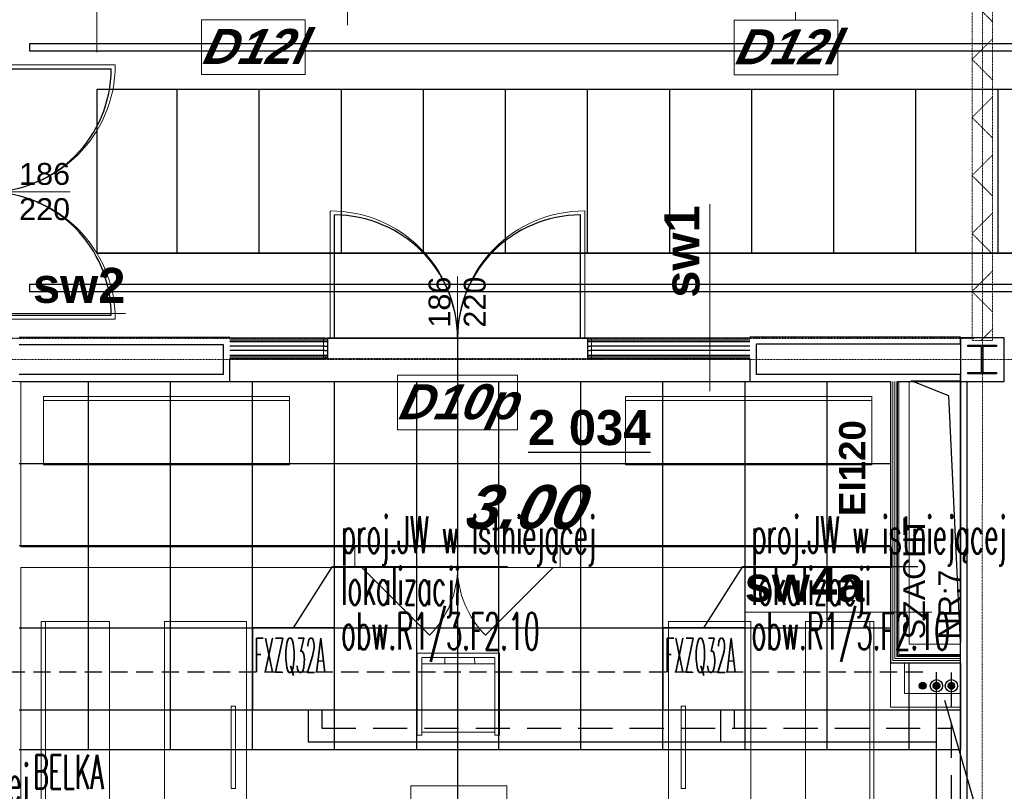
# Model space of a CAD drawing. Header units: millimetres. Extents: x -8838 to 31257, y -6224 to 3754.
# Tile 14 of 185: x -2536 to -1817, y -4979 to -4415. Entities that reach past the tile are written whole.
import ezdxf
from ezdxf.enums import TextEntityAlignment as Align

# ---------------------------------------------------------------- set-up
doc = ezdxf.new("R2010")
doc.units = ezdxf.units.MM
doc.header["$LTSCALE"] = 10
doc.header["$MEASUREMENT"] = 0
for name, pattern in [('DASHED', [0.75, 0.5, -0.25]), ('HIDDEN', [0.375, 0.25, -0.125]), ('rzut 2 pietra$0$ArchiTECH.PC 1. Line Type', [0.004, 0.003, -0.001]), ('rzut 2 pietra$0$ArchiTECH.PC 3. Line Type', [0.0013, 0.0003, -0.001]), ('rzut 2 pietra$0$ArchiTECH.PC 4. Line Type', [0.0028, 0.0003, -0.0025]), ('rzut 2 pietra$0$ArchiTECH.PC 5. Line Type', [0.0053, 0.003, -0.001, 0.0003, -0.001]), ('rzut 2 pietra$0$ArchiTECH.PC Solid Line Type', [0]), ('SUFIT_2 PIETRO$0$ArchiTECH.PC 1. Line Type', [0.004, 0.003, -0.001]), ('SUFIT_2 PIETRO$0$ArchiTECH.PC Solid Line Type', [0])]:
    doc.linetypes.add(name, pattern=pattern)
doc.layers.get('0').update_dxf_attribs({"linetype": 'CONTINUOUS', "lineweight": 9})
for name, color, linetype, lineweight in [('_Etap_5_klimatyzator_w starej_lokalizacji', 3, 'CONTINUOUS', 30), ('_Etap_5_opis', 7, 'CONTINUOUS', 30), ('_Numer_jednostki', 11, 'CONTINUOUS', 30), ('IS_ARCH', 254, 'CONTINUOUS', 18), ('IS_FREON_GAZ', 22, 'DASHED', 30), ('IS_HC_FREON_CIECZ', 22, 'CONTINUOUS', 30), ('IS_UWAGI', 40, 'CONTINUOUS', 18)]:
    doc.layers.add(name, color=color, linetype=linetype, lineweight=lineweight)
for name, color, linetype in [('IS_HC_IZOLACJA', 42, 'CONTINUOUS'), ('IS_WK_KAN_SKROPLINY', 103, 'HIDDEN'), ('RP5_PODKLAD', 254, 'CONTINUOUS'), ('SUFIT_2 PIETRO$0$ELEM KONSTRUKCJI - inwent', 254, 'CONTINUOUS'), ('SUFIT_2 PIETRO$0$INWENTARYZACJA', 254, 'CONTINUOUS'), ('SUFIT_2 PIETRO$0$Kalka 1', 254, 'CONTINUOUS'), ('SUFIT_2 PIETRO$0$nr pom PB', 254, 'CONTINUOUS'), ('SUFIT_2 PIETRO$0$OŚWIETLENIE_KULAB', 254, 'CONTINUOUS'), ('SUFIT_2 PIETRO$0$sciany projektowane', 254, 'CONTINUOUS'), ('SUFIT_2 PIETRO$0$SUFIT NOWY 39', 254, 'CONTINUOUS'), ('SUFIT_2 PIETRO$0$TYP SUFITÓW_NOWYCH', 254, 'CONTINUOUS')]:
    doc.layers.add(name, color=color, linetype=linetype)
doc.layers.get('0').freeze()
doc.styles.add('romans1', font='simplex.shx', dxfattribs={"width": 0.8})
doc.styles.add('rzut 2 pietra$0$ArchiTECHStyle1', font='arial.ttf', dxfattribs={"height": 0.16})
doc.styles.add('rzut 2 pietra$0$ArchiTECHStyle2', font='arialbd.ttf', dxfattribs={"height": 0.192})
doc.styles.add('rzut 2 pietra$0$ArchiTECHStyle4', font='arialbi.ttf', dxfattribs={"oblique": 15, "height": 0.256})
doc.styles.add('SUFIT_2 PIETRO$0$ArchiTECHStyle1', font='arialbi.ttf', dxfattribs={"oblique": 15, "height": 0.32})
doc.styles.add('SUFIT_2 PIETRO$0$ArchiTECHStyle3', font='arialbd.ttf', dxfattribs={"height": 0.384})

# ---------------------------------------------------------------- blocks, each defined once
blk = doc.blocks.new('jw_FXZQ32A')
blk.add_lwpolyline([(0, 0), (60, 0), (60, 60), (0, 60)], close=True)
at = {"color": 7, "style": 'romans1', "width": 0.35}
blk.add_text('FXZQ32A', height=25, rotation=359.91893, dxfattribs=at).set_placement((1.49, 27.37))

msp = doc.modelspace()

# ---------------------------------------------------------------- hatches: boundary and pattern name
at = {"layer": 'IS_FREON_GAZ', "ltscale": 5}
msp.add_hatch(color=256, dxfattribs=at).paths.add_polyline_path([(-1863.76, -4901.58, 1), (-1868.76, -4901.58, 1)])
at = {"layer": 'IS_FREON_GAZ', "ltscale": 0.02}
msp.add_hatch(color=256, dxfattribs=at).paths.add_polyline_path([(-1852.82, -4901.58, 1), (-1857.82, -4901.58, 1)])
at = {"layer": 'IS_WK_KAN_SKROPLINY', "linetype": 'ByBlock', "lineweight": 30, "ltscale": 3}
msp.add_hatch(color=256, dxfattribs=at).paths.add_polyline_path([(-1873.77, -4901.58, 1), (-1878.77, -4901.58, 1)])

# ---------------------------------------------------------------- linework, layer by layer
at = {"layer": '_Etap_5_opis'}
for p, q in [((-2336.16, -4859.07), (-2307.72, -4814.25)), ((-2307.72, -4814.25), (-2179.84, -4814.25)), ((-2036.16, -4859.07), (-2007.72, -4814.25)), ((-2007.72, -4814.25), (-1879.84, -4814.25))]:
    msp.add_line(p, q, dxfattribs=at)
at = {"layer": '_Numer_jednostki'}
msp.add_lwpolyline([(-1686.88, -5139.44), (-1794.43, -5139.44), (-1860.09, -4912.22)], dxfattribs=at)
at = {"layer": 'IS_ARCH', "linetype": 'rzut 2 pietra$0$ArchiTECH.PC 5. Line Type'}
for p, q in [((-1832.53, -3085.42), (-1832.84, -6169.57)), ((-3569.55, -4662.89), (8377.9, -4664.09))]:
    msp.add_line(p, q, dxfattribs=at)
at = {"layer": 'IS_ARCH', "linetype": 'rzut 2 pietra$0$ArchiTECH.PC Solid Line Type'}
for p, q in [((-2479.86, -4438.35), (-2479.86, -4301.61)), ((-2296.71, -4418.52), (-2296.71, -4337.68)), ((-1969.24, -4414.96), (-1969.24, -4337.68)), ((-2403.34, -4454.65), (-2403.34, -4414.65)), ((-2403.34, -4414.65), (-2327.69, -4414.65)), ((-2327.69, -4414.65), (-2327.69, -4454.65)), ((-2014.02, -4454.96), (-2014.02, -4414.96)), ((-2014.02, -4414.96), (-1938.38, -4414.96)), ((-1938.38, -4414.96), (-1938.38, -4454.96)), ((-2559.46, -4447.5), (-2466.46, -4447.5)), ((-2327.69, -4454.65), (-2403.34, -4454.65)), ((-1938.38, -4454.96), (-2014.02, -4454.96)), ((-2571.46, -4540.5), (-2499.46, -4540.5)), ((-2309.31, -4647.37), (-2309.31, -4554.37)), ((-2123.31, -4647.37), (-2123.31, -4554.37)), ((-2031.82, -4686.26), (-2031.82, -4549.51)), ((-2216.31, -4674.37), (-2216.31, -4602.37)), ((-2458.94, -4629.29), (-2595.69, -4629.29)), ((-2559.46, -4633.5), (-2466.46, -4633.5)), ((-2382.69, -4646.99), (-2536.76, -4646.99)), ((-2382.69, -4647.37), (-2382.69, -4646.99)), ((-2316.31, -4647.37), (-2382.69, -4647.37)), ((-2382.69, -4648.62), (-2316.31, -4648.62)), ((-2316.31, -4647.37), (-2314.31, -4647.37)), ((-2316.31, -4648.62), (-2314.31, -4648.62)), ((-2314.31, -4647.37), (-2314.31, -4648.62)), ((-2314.31, -4647.37), (-2118.31, -4647.37)), ((-2118.31, -4647.37), (-2314.31, -4647.37)), ((-2314.31, -4647.37), (-2118.31, -4647.37)), ((-2314.31, -4648.62), (-2314.31, -4649.87)), ((-2116.31, -4647.37), (-2118.31, -4647.37)), ((-2118.31, -4647.37), (-2118.31, -4648.62)), ((-2118.31, -4648.62), (-2116.31, -4648.62)), ((-2118.31, -4648.62), (-2118.31, -4649.87)), ((-2002.69, -4647.37), (-2116.31, -4647.37)), ((-2116.31, -4648.62), (-2002.69, -4648.62)), ((-2002.69, -4646.67), (-2002.69, -4647.37)), ((-1848.76, -4646.67), (-2002.69, -4646.67)), ((-1848.76, -4651.67), (-1848.76, -4646.67)), ((-1816.76, -4647.07), (-1848.76, -4647.07)), ((-1848.76, -4647.07), (-1848.76, -4679.07)), ((-1816.76, -4647.07), (-1848.76, -4647.07)), ((-1848.76, -4647.07), (-1848.76, -4679.07)), ((-1816.76, -4679.07), (-1816.76, -4647.07)), ((-1816.76, -4647.07), (-1816.76, -4647.07)), ((-1816.76, -4679.07), (-1816.76, -4647.07)), ((-1816.76, -4647.07), (-1816.76, -4647.07)), ((-2536.76, -4651.99), (-2387.69, -4651.99)), ((-2387.69, -4651.99), (-2387.69, -4673.99)), ((-2382.69, -4649.87), (-2316.31, -4649.87)), ((-2316.31, -4653.21), (-2382.69, -4653.21)), ((-2316.31, -4649.87), (-2314.31, -4649.87)), ((-2316.31, -4653.21), (-2314.31, -4653.21)), ((-2314.31, -4649.87), (-2314.31, -4652.37)), ((-2314.31, -4652.37), (-2314.31, -4659.87)), ((-2118.31, -4649.87), (-2116.31, -4649.87)), ((-2118.31, -4649.87), (-2118.31, -4652.37)), ((-2118.31, -4652.37), (-2118.31, -4659.87)), ((-2118.31, -4653.21), (-2116.31, -4653.21)), ((-2116.31, -4649.87), (-2002.69, -4649.87)), ((-2002.69, -4653.21), (-2116.31, -4653.21)), ((-1997.69, -4674.07), (-1997.69, -4651.67)), ((-1997.69, -4651.67), (-1848.76, -4651.67)), ((-1843.26, -4652.57), (-1822.26, -4652.57)), ((-1843.26, -4653.57), (-1843.26, -4652.57)), ((-1843.26, -4652.57), (-1822.26, -4652.57)), ((-1843.26, -4653.57), (-1843.26, -4652.57)), ((-1833.26, -4653.57), (-1843.26, -4653.57)), ((-1833.26, -4653.57), (-1843.26, -4653.57)), ((-1833.26, -4672.57), (-1833.26, -4653.57)), ((-1833.26, -4672.57), (-1833.26, -4653.57)), ((-1822.26, -4653.57), (-1832.26, -4653.57)), ((-1832.26, -4653.57), (-1832.26, -4672.57)), ((-1822.26, -4653.57), (-1832.26, -4653.57)), ((-1832.26, -4653.57), (-1832.26, -4672.57)), ((-1822.26, -4652.57), (-1822.26, -4653.57)), ((-1822.26, -4652.57), (-1822.26, -4653.57)), ((-2316.31, -4656.54), (-2382.69, -4656.54)), ((-2382.69, -4659.87), (-2316.31, -4659.87)), ((-2382.69, -4661.12), (-2316.31, -4661.12)), ((-2382.69, -4662.37), (-2316.31, -4662.37)), ((-2382.69, -4678.99), (-2382.69, -4662.37)), ((-2316.31, -4656.54), (-2314.31, -4656.54)), ((-2316.31, -4659.87), (-2314.31, -4659.87)), ((-2316.31, -4661.12), (-2314.31, -4661.12)), ((-2314.31, -4662.37), (-2316.31, -4662.37)), ((-2314.31, -4659.87), (-2314.31, -4661.12)), ((-2314.31, -4661.12), (-2314.31, -4662.37)), ((-2118.31, -4656.54), (-2116.31, -4656.54)), ((-2118.31, -4659.87), (-2116.31, -4659.87)), ((-2118.31, -4659.87), (-2118.31, -4661.12)), ((-2118.31, -4661.12), (-2116.31, -4661.12)), ((-2118.31, -4661.12), (-2118.31, -4662.37)), ((-2118.31, -4662.37), (-2116.31, -4662.37)), ((-2002.69, -4656.54), (-2116.31, -4656.54)), ((-2116.31, -4659.87), (-2002.69, -4659.87)), ((-2116.31, -4661.12), (-2002.69, -4661.12)), ((-2116.31, -4662.37), (-2002.69, -4662.37)), ((-2002.69, -4662.37), (-2002.69, -4679.07)), ((-2387.69, -4673.99), (-2536.76, -4673.99)), ((-2260.1, -4714.37), (-2260.1, -4674.37)), ((-2260.1, -4674.37), (-2172.52, -4674.37)), ((-2172.52, -4674.37), (-2172.52, -4714.37)), ((-1848.76, -4674.07), (-1997.69, -4674.07)), ((-1848.76, -4679.07), (-1848.76, -4674.07)), ((-1843.26, -4673.57), (-1843.26, -4672.57)), ((-1843.26, -4672.57), (-1833.26, -4672.57)), ((-1843.26, -4673.57), (-1843.26, -4672.57)), ((-1843.26, -4672.57), (-1833.26, -4672.57)), ((-1822.26, -4673.57), (-1843.26, -4673.57)), ((-1822.26, -4673.57), (-1843.26, -4673.57)), ((-1832.26, -4672.57), (-1822.26, -4672.57)), ((-1832.26, -4672.57), (-1822.26, -4672.57)), ((-1822.26, -4672.57), (-1822.26, -4673.57)), ((-1822.26, -4672.57), (-1822.26, -4673.57)), ((-2535.52, -4678.99), (-2541.82, -4678.99)), ((-2536.76, -4678.99), (-2382.69, -4678.99)), ((-2535.52, -4800.09), (-2535.52, -4678.99)), ((-2002.69, -4679.07), (-1899.71, -4679.07)), ((-1899.71, -4679.07), (-1899.71, -4884.68)), ((-1898.21, -4883.18), (-1898.21, -4679.07)), ((-1896.71, -4881.68), (-1896.71, -4679.07)), ((-1895.21, -4880.18), (-1895.21, -4679.07)), ((-1893.71, -4878.68), (-1893.71, -4679.07)), ((-1886.21, -4871.18), (-1886.21, -4679.07)), ((-1886.21, -4679.07), (-1848.76, -4679.07)), ((-1857.18, -4689.56), (-1884.69, -4678.68)), ((-1884.69, -4678.68), (-1848.69, -4678.68)), ((-1848.82, -4679.07), (-1848.82, -5247)), ((-1848.76, -4679.07), (-1816.76, -4679.07)), ((-1848.76, -4679.07), (-1816.76, -4679.07)), ((-1848.69, -4678.68), (-1848.71, -4869.68)), ((-1848.69, -4678.68), (-1848.69, -4678.68)), ((-1843.82, -5247), (-1843.82, -4679.07)), ((-2519.03, -4690.09), (-2339.03, -4690.09)), ((-2519.03, -4740.09), (-2519.03, -4690.09)), ((-2339.03, -4690.09), (-2339.03, -4740.09)), ((-1913.58, -4690.09), (-2093.58, -4690.09)), ((-2093.58, -4690.09), (-2093.58, -4740.09)), ((-1913.58, -4740.09), (-1913.58, -4690.09)), ((-1848.71, -4869.68), (-1857.18, -4689.56)), ((-2519.03, -4693.09), (-2339.03, -4693.09)), ((-1913.58, -4693.09), (-2093.58, -4693.09)), ((-2172.52, -4714.37), (-2260.1, -4714.37)), ((-2339.03, -4740.09), (-2519.03, -4740.09)), ((-2093.58, -4740.09), (-1913.58, -4740.09)), ((-2291.31, -4800.09), (-2535.52, -4800.09)), ((-2291.31, -4810.09), (-2291.31, -4800.09)), ((-1899.17, -4800.09), (-2141.31, -4800.09)), ((-2141.31, -4810.09), (-2141.31, -4800.09)), ((-1899.17, -4815.09), (-1899.17, -4800.09)), ((-2291.31, -4815.09), (-2291.31, -4810.09)), ((-2141.31, -4815.09), (-2141.31, -4810.09)), ((-2535.52, -4815.09), (-2291.31, -4815.09)), ((-2535.52, -5246.94), (-2535.52, -4815.09)), ((-2141.31, -4815.09), (-2291.31, -4815.09)), ((-2291.31, -4815.09), (-2141.31, -4815.09)), ((-2141.31, -4815.09), (-2291.31, -4815.09)), ((-2286.31, -4815.09), (-2236.81, -4864.59)), ((-2146.31, -4815.09), (-2195.8, -4864.59)), ((-2141.31, -4815.09), (-1899.17, -4815.09)), ((-1869.68, -4847.75), (-2006.43, -4847.75)), ((-2520.59, -5034.61), (-2520.59, -4854.61)), ((-2520.59, -4854.61), (-2470.59, -4854.61)), ((-2517.59, -5034.61), (-2517.59, -4854.61)), ((-2470.59, -4854.61), (-2470.59, -5034.61)), ((-2430.59, -4854.61), (-2430.59, -5034.61)), ((-2370.59, -4854.61), (-2430.59, -4854.61)), ((-2370.59, -5034.61), (-2370.59, -4854.61)), ((-2062.02, -5034.61), (-2062.02, -4854.61)), ((-2062.02, -4854.61), (-2002.02, -4854.61)), ((-2002.02, -4854.61), (-2002.02, -5034.61)), ((-1912.02, -4854.61), (-1962.02, -4854.61)), ((-1962.02, -4854.61), (-1962.02, -5034.61)), ((-1915.02, -5034.61), (-1915.02, -4854.61)), ((-1912.02, -5034.61), (-1912.02, -4854.61)), ((-1848.71, -4871.18), (-1886.21, -4871.18)), ((-1848.71, -4884.68), (-1848.71, -4871.18)), ((-2185.72, -4877.6), (-2245.72, -4877.6)), ((-2245.72, -4877.6), (-2245.72, -4937.6)), ((-2185.72, -4937.6), (-2185.72, -4877.6)), ((-1848.71, -4878.68), (-1893.71, -4878.68)), ((-2242.44, -4937.6), (-2242.44, -4880.87)), ((-2242.44, -4880.87), (-2188.99, -4880.87)), ((-2188.88, -4885.56), (-2242.44, -4885.56)), ((-2225.64, -4885.56), (-2225.64, -4880.87)), ((-2203.82, -4880.87), (-2203.72, -4885.56)), ((-2188.99, -4880.87), (-2188.99, -4937.6)), ((-1899.71, -4884.68), (-1848.71, -4884.68)), ((-1848.71, -4883.18), (-1898.21, -4883.18)), ((-1848.71, -4881.68), (-1896.71, -4881.68)), ((-1848.71, -4880.18), (-1895.21, -4880.18)), ((-2381.65, -4976.56), (-2381.65, -4916.56)), ((-2381.65, -4916.56), (-2378.65, -4916.56)), ((-2378.65, -4916.56), (-2378.65, -4976.56)), ((-2049.78, -4916.56), (-2052.78, -4916.56)), ((-2052.78, -4916.56), (-2052.78, -4976.56)), ((-2049.78, -4976.56), (-2049.78, -4916.56)), ((-2188.99, -4935.41), (-2242.44, -4935.41)), ((-2245.72, -4937.6), (-2242.44, -4937.6)), ((-2188.99, -4937.6), (-2185.72, -4937.6)), ((-2378.65, -4976.56), (-2381.65, -4976.56)), ((-2250.32, -4974.61), (-2180.32, -4974.61)), ((-2250.32, -5034.61), (-2250.32, -4974.61)), ((-2180.32, -4974.61), (-2180.32, -5034.61)), ((-2052.78, -4976.56), (-2049.78, -4976.56))]:
    msp.add_line(p, q, dxfattribs=at)
at = {"layer": 'IS_ARCH', "linetype": 'rzut 2 pietra$0$ArchiTECH.PC 4. Line Type'}
for p, q in [((-1840.2, -4401.18), (-1825.2, -4416.18)), ((-1825.2, -4428.61), (-1840.2, -4443.61)), ((-1840.2, -4443.61), (-1825.2, -4458.61)), ((-1825.2, -4471.04), (-1840.2, -4486.04)), ((-1840.2, -4486.04), (-1825.2, -4501.04)), ((-1825.2, -4513.46), (-1840.2, -4528.46)), ((-1840.2, -4528.46), (-1825.2, -4543.46)), ((-1825.2, -4555.89), (-1840.2, -4570.89)), ((-1840.2, -4570.89), (-1825.2, -4585.89)), ((-1825.2, -4598.32), (-1840.2, -4613.32)), ((-1840.2, -4613.32), (-1825.2, -4628.32)), ((-1825.2, -4640.74), (-1833.65, -4649.19))]:
    msp.add_line(p, q, dxfattribs=at)
at = {"layer": 'IS_ARCH', "linetype": 'rzut 2 pietra$0$ArchiTECH.PC 3. Line Type'}
for p, q in [((-1840.2, -4649.19), (-1840.2, -4401.18)), ((-1825.2, -4401.18), (-1825.2, -4649.19)), ((-1825.2, -4649.19), (-1840.2, -4649.19))]:
    msp.add_line(p, q, dxfattribs=at)
at = {"layer": 'IS_ARCH', "linetype": 'rzut 2 pietra$0$ArchiTECH.PC 1. Line Type'}
for p, q in [((-3302.72, -4647.37), (-1838.7, -4647.37)), ((-2314.31, -4647.37), (-2118.31, -4647.37)), ((-2314.31, -4662.37), (-2118.31, -4662.37)), ((-2141.31, -4800.09), (-2291.31, -4800.09)), ((-2141.31, -4815.09), (-2291.31, -4815.09))]:
    msp.add_line(p, q, dxfattribs=at)
at = {"layer": 'IS_ARCH', "linetype": 'rzut 2 pietra$0$ArchiTECH.PC Solid Line Type'}
for centre, radius, start, end in [((-2559.46, -4447.5), 93, 270, 0), ((-2559.46, -4633.5), 93, 0, 90), ((-2309.31, -4647.37), 93, 0, 90), ((-2123.31, -4647.37), 93, 90, 180), ((-2286.31, -4815.09), 70, 315, 0), ((-2146.31, -4815.09), 70, 180, 225)]:
    msp.add_arc(centre, radius, start, end, dxfattribs=at)
at = {"layer": 'IS_FREON_GAZ', "ltscale": 5}
for points in [[(-3108.39, -5100.38), (-3108.39, -5141.83), (-1855.32, -5141.83), (-1855.32, -4891.58)], [(-2315.52, -4919.07), (-2315.52, -4932.63), (-1855.32, -4932.63)], [(-2013.86, -4932.63), (-2013.86, -4919.07)]]:
    msp.add_lwpolyline(points, dxfattribs=at)
msp.add_circle((-1866.26, -4901.58), 2.5, dxfattribs=at)
at = {"layer": 'IS_FREON_GAZ', "ltscale": 0.02}
msp.add_circle((-1855.32, -4901.58), 2.5, dxfattribs=at)
at = {"layer": 'IS_HC_FREON_CIECZ'}
for points in [[(-3093.39, -5100.38), (-3093.39, -5126.83), (-1866.26, -5126.83), (-1866.26, -4891.58)], [(-2325.52, -4919.07), (-2325.52, -4942.63), (-1866.26, -4942.63)], [(-2023.86, -4942.63), (-2023.86, -4919.07)]]:
    msp.add_lwpolyline(points, dxfattribs=at)
at = {"layer": 'IS_HC_IZOLACJA'}
for centre in [(-1866.26, -4901.58), (-1855.32, -4901.58)]:
    msp.add_circle(centre, 4.5, dxfattribs=at)
at = {"layer": 'IS_UWAGI'}
for points in [[(-1848.82, -4917.08), (-1899.71, -4917.08), (-1899.71, -4884.64)], [(-1848.82, -4907.08), (-1889.71, -4907.08), (-1889.71, -4884.64)]]:
    msp.add_lwpolyline(points, dxfattribs=at)
at = {"layer": 'IS_WK_KAN_SKROPLINY', "lineweight": 30, "ltscale": 5}
msp.add_lwpolyline([(-1876.27, -4891.58), (-3089.38, -4891.58), (-3089.38, -4973.88)], dxfattribs=at)
at = {"layer": 'IS_WK_KAN_SKROPLINY', "linetype": 'ByBlock', "lineweight": 30, "ltscale": 3}
msp.add_circle((-1876.27, -4901.58), 2.5, dxfattribs=at)
at = {"layer": 'RP5_PODKLAD', "color": 253, "ltscale": 3}
msp.add_line((-2216.31, -4647.37), (-2216.31, -5358.56), dxfattribs=at)
at = {"layer": 'SUFIT_2 PIETRO$0$ELEM KONSTRUKCJI - inwent', "linetype": 'SUFIT_2 PIETRO$0$ArchiTECH.PC Solid Line Type'}
for p, q in [((-1816.76, -4647.07), (-1848.76, -4647.07)), ((-1848.76, -4647.07), (-1848.76, -4679.07)), ((-1816.76, -4679.07), (-1816.76, -4647.07)), ((-1816.76, -4647.07), (-1816.76, -4647.07)), ((-1843.26, -4652.57), (-1822.26, -4652.57)), ((-1843.26, -4653.57), (-1843.26, -4652.57)), ((-1843.26, -4652.57), (-1822.26, -4652.57)), ((-1843.26, -4653.57), (-1843.26, -4652.57)), ((-1833.26, -4653.57), (-1843.26, -4653.57)), ((-1833.26, -4653.57), (-1843.26, -4653.57)), ((-1833.26, -4672.57), (-1833.26, -4653.57)), ((-1833.26, -4672.57), (-1833.26, -4653.57)), ((-1822.26, -4653.57), (-1832.26, -4653.57)), ((-1832.26, -4653.57), (-1832.26, -4672.57)), ((-1822.26, -4653.57), (-1832.26, -4653.57)), ((-1832.26, -4653.57), (-1832.26, -4672.57)), ((-1822.26, -4652.57), (-1822.26, -4653.57)), ((-1822.26, -4652.57), (-1822.26, -4653.57)), ((-1843.26, -4673.57), (-1843.26, -4672.57)), ((-1843.26, -4672.57), (-1833.26, -4672.57)), ((-1843.26, -4673.57), (-1843.26, -4672.57)), ((-1843.26, -4672.57), (-1833.26, -4672.57)), ((-1822.26, -4673.57), (-1843.26, -4673.57)), ((-1822.26, -4673.57), (-1843.26, -4673.57)), ((-1832.26, -4672.57), (-1822.26, -4672.57)), ((-1832.26, -4672.57), (-1822.26, -4672.57)), ((-1822.26, -4672.57), (-1822.26, -4673.57)), ((-1822.26, -4672.57), (-1822.26, -4673.57)), ((-1848.76, -4679.07), (-1816.76, -4679.07))]:
    msp.add_line(p, q, dxfattribs=at)
at = {"layer": 'SUFIT_2 PIETRO$0$INWENTARYZACJA', "linetype": 'SUFIT_2 PIETRO$0$ArchiTECH.PC 1. Line Type'}
msp.add_line((-3302.72, -4647.37), (-1838.7, -4647.37), dxfattribs=at)
at = {"layer": 'SUFIT_2 PIETRO$0$INWENTARYZACJA', "linetype": 'SUFIT_2 PIETRO$0$ArchiTECH.PC Solid Line Type'}
for p, q in [((-2382.69, -4646.99), (-2536.76, -4646.99)), ((-2382.69, -4647.37), (-2382.69, -4646.99)), ((-2002.69, -4646.67), (-2002.69, -4647.37)), ((-1848.76, -4646.67), (-2002.69, -4646.67)), ((-1848.76, -4651.67), (-1848.76, -4646.67)), ((-2536.76, -4651.99), (-2387.69, -4651.99)), ((-2387.69, -4651.99), (-2387.69, -4673.99)), ((-1997.69, -4674.07), (-1997.69, -4651.67)), ((-1997.69, -4651.67), (-1848.76, -4651.67)), ((-2382.69, -4678.99), (-2382.69, -4662.37)), ((-2002.69, -4662.37), (-2002.69, -4679.07)), ((-2387.69, -4673.99), (-2536.76, -4673.99)), ((-1848.76, -4674.07), (-1997.69, -4674.07)), ((-1848.76, -4679.07), (-1848.76, -4674.07)), ((-2536.76, -4678.99), (-2382.69, -4678.99)), ((-2002.69, -4679.07), (-1899.71, -4679.07)), ((-1899.71, -4679.07), (-1899.71, -4884.68)), ((-1894.71, -4879.68), (-1894.71, -4679.07)), ((-1894.71, -4679.07), (-1848.76, -4679.07)), ((-1857.18, -4689.56), (-1884.69, -4678.68)), ((-1884.69, -4678.68), (-1848.69, -4678.68)), ((-1848.82, -4679.07), (-1848.82, -5247)), ((-1848.69, -4678.68), (-1848.71, -4869.68)), ((-1848.69, -4678.68), (-1848.69, -4678.68)), ((-1843.82, -5247), (-1843.82, -4679.07)), ((-1848.71, -4869.68), (-1857.18, -4689.56)), ((-1899.71, -4884.68), (-1848.71, -4884.68)), ((-1848.71, -4879.68), (-1894.71, -4879.68)), ((-1848.71, -4884.68), (-1848.71, -4879.68))]:
    msp.add_line(p, q, dxfattribs=at)
at = {"layer": 'SUFIT_2 PIETRO$0$Kalka 1', "linetype": 'SUFIT_2 PIETRO$0$ArchiTECH.PC Solid Line Type'}
for p, q in [((-1816.76, -4647.07), (-1848.76, -4647.07)), ((-1848.76, -4647.07), (-1848.76, -4679.07)), ((-1816.76, -4679.07), (-1816.76, -4647.07)), ((-1816.76, -4647.07), (-1816.76, -4647.07)), ((-1848.76, -4679.07), (-1816.76, -4679.07))]:
    msp.add_line(p, q, dxfattribs=at)
at = {"layer": 'SUFIT_2 PIETRO$0$OŚWIETLENIE_KULAB', "linetype": 'SUFIT_2 PIETRO$0$ArchiTECH.PC Solid Line Type'}
for p, q in [((-2529.23, -4432.27), (-2529.23, -4437.27)), ((-1105.03, -4432.27), (-2529.23, -4432.27)), ((-2529.23, -4432.27), (-2529.23, -4437.27)), ((-1105.03, -4432.27), (-2529.23, -4432.27)), ((-2529.23, -4437.27), (-1105.03, -4437.27)), ((-2529.23, -4437.27), (-1105.03, -4437.27)), ((-1105.03, -4608.21), (-2529.23, -4608.21)), ((-2529.23, -4608.21), (-2529.23, -4613.21)), ((-1105.03, -4608.21), (-2529.23, -4608.21)), ((-2529.23, -4608.21), (-2529.23, -4613.21)), ((-2529.23, -4613.21), (-1105.03, -4613.21)), ((-2529.23, -4613.21), (-1105.03, -4613.21))]:
    msp.add_line(p, q, dxfattribs=at)
at = {"layer": 'SUFIT_2 PIETRO$0$sciany projektowane', "linetype": 'SUFIT_2 PIETRO$0$ArchiTECH.PC Solid Line Type'}
for p, q in [((-2559.46, -4450.5), (-2469.46, -4450.5)), ((-2306.31, -4647.37), (-2306.31, -4557.37)), ((-2126.31, -4647.37), (-2126.31, -4557.37)), ((-2559.46, -4630.5), (-2469.46, -4630.5)), ((-2313.31, -4647.37), (-2382.69, -4647.37)), ((-2382.69, -4648.62), (-2313.31, -4648.62)), ((-2313.31, -4647.37), (-2311.31, -4647.37)), ((-2313.31, -4648.62), (-2311.31, -4648.62)), ((-2311.31, -4647.37), (-2311.31, -4648.62)), ((-2311.31, -4647.37), (-2121.31, -4647.37)), ((-2121.31, -4647.37), (-2311.31, -4647.37)), ((-2311.31, -4647.37), (-2121.31, -4647.37)), ((-2311.31, -4648.62), (-2311.31, -4649.87)), ((-2119.31, -4647.37), (-2121.31, -4647.37)), ((-2121.31, -4647.37), (-2121.31, -4648.62)), ((-2121.31, -4648.62), (-2119.31, -4648.62)), ((-2121.31, -4648.62), (-2121.31, -4649.87)), ((-2002.69, -4647.37), (-2119.31, -4647.37)), ((-2119.31, -4648.62), (-2002.69, -4648.62)), ((-2382.69, -4649.87), (-2313.31, -4649.87)), ((-2313.31, -4653.21), (-2382.69, -4653.21)), ((-2313.31, -4649.87), (-2311.31, -4649.87)), ((-2313.31, -4653.21), (-2311.31, -4653.21)), ((-2311.31, -4649.87), (-2311.31, -4652.37)), ((-2311.31, -4652.37), (-2311.31, -4659.87)), ((-2121.31, -4649.87), (-2119.31, -4649.87)), ((-2121.31, -4649.87), (-2121.31, -4652.37)), ((-2121.31, -4652.37), (-2121.31, -4659.87)), ((-2121.31, -4653.21), (-2119.31, -4653.21)), ((-2119.31, -4649.87), (-2002.69, -4649.87)), ((-2002.69, -4653.21), (-2119.31, -4653.21)), ((-2313.31, -4656.54), (-2382.69, -4656.54)), ((-2382.69, -4659.87), (-2313.31, -4659.87)), ((-2382.69, -4661.12), (-2313.31, -4661.12)), ((-2382.69, -4662.37), (-2313.31, -4662.37)), ((-2313.31, -4656.54), (-2311.31, -4656.54)), ((-2313.31, -4659.87), (-2311.31, -4659.87)), ((-2313.31, -4661.12), (-2311.31, -4661.12)), ((-2311.31, -4662.37), (-2313.31, -4662.37)), ((-2311.31, -4659.87), (-2311.31, -4661.12)), ((-2311.31, -4661.12), (-2311.31, -4662.37)), ((-2121.31, -4656.54), (-2119.31, -4656.54)), ((-2121.31, -4659.87), (-2119.31, -4659.87)), ((-2121.31, -4659.87), (-2121.31, -4661.12)), ((-2121.31, -4661.12), (-2119.31, -4661.12)), ((-2121.31, -4661.12), (-2121.31, -4662.37)), ((-2121.31, -4662.37), (-2119.31, -4662.37)), ((-2002.69, -4656.54), (-2119.31, -4656.54)), ((-2119.31, -4659.87), (-2002.69, -4659.87)), ((-2119.31, -4661.12), (-2002.69, -4661.12)), ((-2119.31, -4662.37), (-2002.69, -4662.37))]:
    msp.add_line(p, q, dxfattribs=at)
at = {"layer": 'SUFIT_2 PIETRO$0$sciany projektowane', "linetype": 'SUFIT_2 PIETRO$0$ArchiTECH.PC 1. Line Type'}
for p, q in [((-2311.31, -4647.37), (-2121.31, -4647.37)), ((-2311.31, -4662.37), (-2121.31, -4662.37))]:
    msp.add_line(p, q, dxfattribs=at)
at = {"layer": 'SUFIT_2 PIETRO$0$sciany projektowane', "linetype": 'SUFIT_2 PIETRO$0$ArchiTECH.PC Solid Line Type'}
for centre, start, end in [((-2559.46, -4450.5), 270, 0), ((-2559.46, -4630.5), 0, 90), ((-2306.31, -4647.37), 0, 90), ((-2126.31, -4647.37), 90, 180)]:
    msp.add_arc(centre, 90, start, end, dxfattribs=at)
at = {"layer": 'SUFIT_2 PIETRO$0$SUFIT NOWY 39', "linetype": 'SUFIT_2 PIETRO$0$ArchiTECH.PC Solid Line Type'}
for p, q in [((-2479.82, -4585.33), (-2479.82, -4465.27)), ((-2479.82, -4465.27), (-1161.19, -4465.33)), ((-2479.82, -4465.33), (-1161.19, -4465.33)), ((-2421.19, -4585.33), (-2421.19, -4465.27)), ((-2361.19, -4585.33), (-2361.19, -4465.27)), ((-2301.19, -4585.33), (-2301.19, -4465.28)), ((-2241.19, -4585.33), (-2241.19, -4465.28)), ((-2181.19, -4585.33), (-2181.19, -4465.28)), ((-2121.19, -4585.33), (-2121.19, -4465.28)), ((-2061.19, -4585.33), (-2061.19, -4465.29)), ((-2001.19, -4585.33), (-2001.19, -4465.29)), ((-1941.19, -4585.33), (-1941.19, -4465.29)), ((-1881.19, -4585.33), (-1881.19, -4465.3)), ((-1821.19, -4585.33), (-1821.19, -4465.3)), ((-2479.82, -4585.33), (-1161.19, -4585.33)), ((-1161.19, -4585.33), (-2479.82, -4585.33)), ((-2536.82, -4679.07), (-1899.71, -4679.07)), ((-2486.16, -4948.35), (-2486.16, -4679.07)), ((-2426.16, -4948.35), (-2426.16, -4679.07)), ((-2366.16, -4948.35), (-2366.16, -4679.07)), ((-2306.16, -4948.35), (-2306.16, -4679.07)), ((-2246.16, -4948.35), (-2246.16, -4679.07)), ((-2186.16, -4948.35), (-2186.16, -4679.07)), ((-2126.16, -4948.35), (-2126.16, -4679.07)), ((-2066.16, -4948.35), (-2066.16, -4679.07)), ((-2006.16, -4948.35), (-2006.16, -4679.07)), ((-1946.16, -4948.35), (-1946.16, -4679.07)), ((-1899.71, -4679.07), (-1899.71, -4884.68)), ((-2536.82, -4739.07), (-1899.71, -4739.07)), ((-2536.82, -4799.07), (-1899.71, -4799.07)), ((-2536.82, -4859.07), (-1899.71, -4859.07)), ((-1899.71, -4884.68), (-1848.71, -4884.68)), ((-1886.16, -4948.35), (-1886.16, -4884.68)), ((-1848.71, -4884.68), (-1848.72, -4948.35)), ((-2536.82, -4919.07), (-1848.71, -4919.07)), ((-1848.72, -4948.35), (-2536.82, -4948.35))]:
    msp.add_line(p, q, dxfattribs=at)
at = {"layer": 'SUFIT_2 PIETRO$0$TYP SUFITÓW_NOWYCH', "linetype": 'SUFIT_2 PIETRO$0$ArchiTECH.PC Solid Line Type'}
for p, q in [((-2479.82, -4465.27), (-1161.19, -4465.27)), ((-2479.82, -4585.33), (-2479.82, -4465.27)), ((-1161.19, -4585.33), (-2479.82, -4585.33)), ((-2536.82, -4679.07), (-1899.71, -4679.07)), ((-1899.71, -4679.07), (-1899.71, -4884.68)), ((-1899.71, -4884.68), (-1848.71, -4884.68)), ((-1848.71, -4884.68), (-1848.72, -4948.35)), ((-1848.72, -4948.35), (-2536.82, -4948.35))]:
    msp.add_line(p, q, dxfattribs=at)

# ---------------------------------------------------------------- block references
at = {"layer": '_Etap_5_klimatyzator_w starej_lokalizacji'}
for p in [(-2366.16, -4919.07), (-2066.16, -4919.07)]:
    msp.add_blockref('jw_FXZQ32A', p, dxfattribs=at)

# ---------------------------------------------------------------- texts
at = {"layer": '_Etap_5_opis', "style": 'romans1', "width": 0.5}
for s, p in [('proj.JW w istniejącej', (-2301.5, -4804.59)), ('proj.JW w istniejącej', (-2001.5, -4804.59)), ('lokalizacji', (-2301.5, -4842.42)), ('lokalizacji', (-2001.5, -4842.42)), ('obw.R1/3.F2.10', (-2301.5, -4875.03)), ('obw.R1/3.F2.10', (-2001.5, -4875.03)), ('proj.JW w istniejącej', (-2715.54, -4985.9))]:
    msp.add_text(s, height=27, rotation=359.91893, dxfattribs=at).set_placement(p)
at = {"layer": 'IS_ARCH', "style": 'rzut 2 pietra$0$ArchiTECHStyle4', "oblique": 15}
for s, p in [('D12l', (-2403.34, -4454.65)), ('D12l', (-2014.02, -4454.96)), ('D10p', (-2260.1, -4714.37))]:
    msp.add_text(s, height=25.6, dxfattribs=at).set_placement(p, align=Align.BOTTOM_LEFT)
at = {"layer": 'IS_ARCH'}
for s, height, style, p in [('186', 16, 'rzut 2 pietra$0$ArchiTECHStyle1', (-2536.81, -4540.13)), ('220', 16, 'rzut 2 pietra$0$ArchiTECHStyle1', (-2536.81, -4565.87)), ('sw2', 25.6, 'rzut 2 pietra$0$ArchiTECHStyle2', (-2526.64, -4629.29)), ('sw4a', 25.6, 'rzut 2 pietra$0$ArchiTECHStyle2', (-2006.43, -4847.75))]:
    msp.add_text(s, height=height, dxfattribs=dict(at, style=style)).set_placement(p, align=Align.BOTTOM_LEFT)
for s, height, style, p in [('sw1', 25.6, 'rzut 2 pietra$0$ArchiTECHStyle2', (-2031.82, -4617.88)), ('186', 16, 'rzut 2 pietra$0$ArchiTECHStyle1', (-2216.67, -4639.71)), ('220', 16, 'rzut 2 pietra$0$ArchiTECHStyle1', (-2190.94, -4639.71)), ('EI120', 19.2, 'rzut 2 pietra$0$ArchiTECHStyle2', (-1912.41, -4777.45)), ('SZACHT ', 16, 'rzut 2 pietra$0$ArchiTECHStyle1', (-1869.71, -4867.61)), ('NR:7', 16, 'rzut 2 pietra$0$ArchiTECHStyle1', (-1843.98, -4867.61))]:
    msp.add_text(s, height=height, rotation=90, dxfattribs=dict(at, style=style)).set_placement(p, align=Align.BOTTOM_LEFT)
at = {"layer": 'RP5_PODKLAD', "color": 253, "ltscale": 3, "style": 'romans1', "width": 0.5}
msp.add_text('BELKA', height=25, rotation=359.91893, dxfattribs=at).set_placement((-2526.51, -4976.97))
at = {"layer": 'SUFIT_2 PIETRO$0$nr pom PB', "style": 'SUFIT_2 PIETRO$0$ArchiTECHStyle3'}
msp.add_text('%%u2 034%%u', height=25.6, dxfattribs=at).set_placement((-2164.77, -4733.22), align=Align.BOTTOM_LEFT)
at = {"layer": 'SUFIT_2 PIETRO$0$SUFIT NOWY 39', "style": 'SUFIT_2 PIETRO$0$ArchiTECHStyle1', "oblique": 15}
msp.add_text('3.00', height=32, dxfattribs=at).set_placement((-2211.9, -4796.38), align=Align.BOTTOM_LEFT)

doc.saveas('drawing.dxf')
